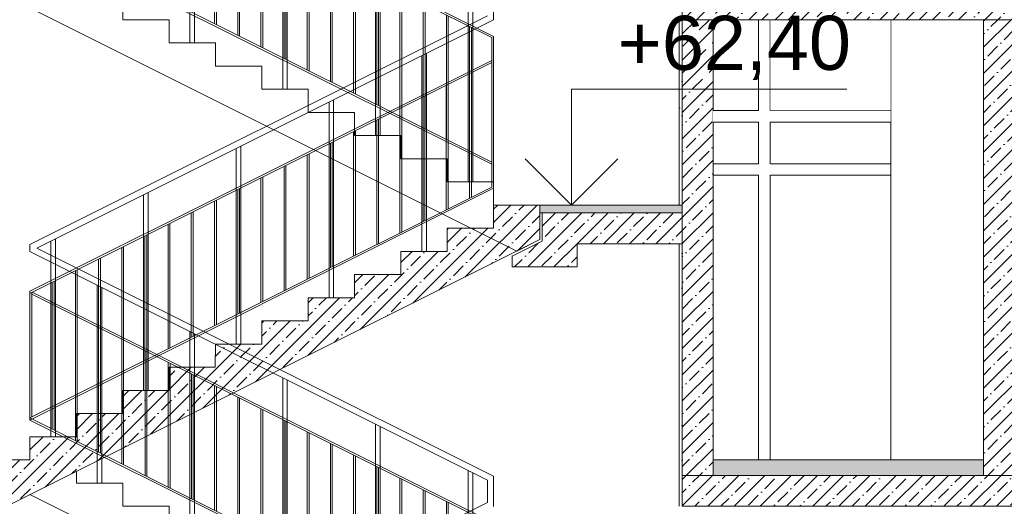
# Model space of a CAD drawing. Header units: millimetres. Extents: x -7244646 to -5701154, y 5723682 to 6071635.
# Tile 256 of 256: x -6390149 to -6383777, y 5800259 to 5803409. Entities that reach past the tile are written whole.
import ezdxf

# ---------------------------------------------------------------- set-up
doc = ezdxf.new("R2010")
doc.units = ezdxf.units.MM
doc.header["$MEASUREMENT"] = 0
doc.set_wipeout_variables(frame=1)
doc.linetypes.add('Wipeout_Contour', pattern=[1000, 0, -1000])
for name, color, linetype, lineweight in [('0_Ном._пера__1', 7, 'Continuous', 0), ('0_Ном._пера__120', 7, 'Continuous', 0), ('0_Ном._пера__18', 9, 'Continuous', 5), ('0_Ном._пера__21', 7, 'Continuous', 5), ('АР-вертикальная связь - Лестница.АР_Ном._пера__1', 7, 'Continuous', 0), ('АР-Чертеж-Размеры.АР_Ном._пера__1', 7, 'Continuous', 0)]:
    doc.layers.add(name, color=color, linetype=linetype, lineweight=lineweight)
doc.layers.add('АР-Чертеж-Размеры.АР', color=7, linetype='Continuous')
doc.styles.add('РЎР“Р•РќР•Р\xa0Р\x98Р\xa0_РЎРўР\x98Р›Р¬_2', font='arial.ttf')
doc.dimstyles.new('СГЕНЕРИР_СТИЛЬ__1', dxfattribs={"dimtxt": 500, "dimasz": 237.5, "dimexe": 0.18, "dimexo": 43263.067461, "dimgap": 0, "dimtad": 1, "dimlfac": 0.001, "dimzin": 0, "dimdsep": 46, "dimtxsty": 'РЎР“Р•РќР•Р\xa0Р\x98Р\xa0_РЎРўР\x98Р›Р¬_2', "dimblk": 'ARROWHEAD_6', "dimblk1": 'ARROWHEAD_6', "dimblk2": 'ARROWHEAD_6', "dimcen": 0.09, "dimclrd": 7, "dimclre": 7, "dimclrt": 7, "dimadec": 0, "dimazin": 0, "dimtfac": 1, "dimtdec": 4, "dimtmove": 2, "dimatfit": 3, "dimfxl": 1, "dimtolj": 1, "dimtzin": 0, "dimarcsym": 0})
pattern_1 = [(45, (-7387333.12, 5739809.18), (-84.852814, 84.852814), []), (45, (-7387375.54, 5739851.61), (-84.852814, 84.852814), [90, -30, 0, -30])]
pattern_2 = [(45, (-7387333.12, 5740159.18), (-111.369318, 111.369318), [0, -105, 0, -157.5]), (110, (-7386983.12, 5740159.18), (148.001588, 53.868173), [0, -77, 0, -133])]

# ---------------------------------------------------------------- blocks, each defined once
blk = doc.blocks.new('*D52', base_point=(-7387333.1, 5739809.2))
at = {"layer": 'АР-Чертеж-Размеры.АР_Ном._пера__1', "color": 7, "linetype": 'Continuous', "lineweight": 0, "transparency": 16777216}
for p, q in [((-6411439.3, 5858499.2), (-6411439.3, 5858686.7)), ((-6411314.3, 5858374.2), (-6411564.3, 5858624.2)), ((-6388218.7, 5858499.2), (-6411673.7, 5858499.2)), ((-6411439.3, 5738589.2), (-6411439.3, 5858499.2)), ((-6411564.3, 5738714.2), (-6411314.3, 5738464.2)), ((-6411204.9, 5738589.2), (-6411673.7, 5738589.2)), ((-6411439.3, 5738401.7), (-6411439.3, 5738589.2))]:
    blk.add_line(p, q, dxfattribs=at)
at = {"layer": 'АР-Чертеж-Размеры.АР_Ном._пера__1', "color": 7, "lineweight": 0, "transparency": 16777216, "insert": (-6411889.3, 5853972.3), "char_height": 500, "attachment_point": 7, "rotation": 90, "style": 'РЎР“Р•РќР•Р\xa0Р\x98Р\xa0_РЎРўР\x98Р›Р¬_2'}
blk.add_mtext('\\A1;{\\pql;\\fArial|b0|i0|c204|p0;\\W1.000000;119,91}', dxfattribs=at)
blk = doc.blocks.new('ARROWHEAD_6')
at = {"color": 0, "linetype": 'Continuous', "lineweight": 0}
for p, q in [((-0.5, -0.5), (0.5, 0.5)), ((0, 0), (-1, 0))]:
    blk.add_line(p, q, dxfattribs=at)
blk = doc.blocks.new('Линейный Размер_48_3', base_point=(-6386578.7, 5745359.2))
at = {"layer": 'АР-Чертеж-Размеры.АР_Ном._пера__1', "color": 7, "linetype": 'Continuous', "lineweight": 0}
for p, q in [((-6386578.7, 5802209.2), (-6386578.7, 5802959.2)), ((-6386578.7, 5802959.2), (-6384797.2, 5802959.2)), ((-6386578.7, 5802209.2), (-6386878.7, 5802509.2)), ((-6386278.7, 5802509.2), (-6386578.7, 5802209.2)), ((-6386578.7, 5802209.2), (-6386803.7, 5802209.2)), ((-6386578.7, 5802209.2), (-6386353.7, 5802209.2))]:
    blk.add_line(p, q, dxfattribs=at)
at = {"layer": 'АР-Чертеж-Размеры.АР_Ном._пера__1', "color": 7, "lineweight": 0, "insert": (-6386278.7, 5803019.2), "char_height": 350, "attachment_point": 7, "style": 'РЎР“Р•РќР•Р\xa0Р\x98Р\xa0_РЎРўР\x98Р›Р¬_2'}
blk.add_mtext('\\A1;{\\pql;\\fArial|b0|i0|c204|p0;\\W1.000000;+62,40}', dxfattribs=at)

msp = doc.modelspace()

# ---------------------------------------------------------------- hatches: boundary and pattern name
at = {"layer": '0_Ном._пера__1', "linetype": 'Continuous', "lineweight": 0}
h = msp.add_hatch(dxfattribs=at)
h.set_pattern_fill('ШТУКАТУРКА__ГИПС_01_0003', style=0, pattern_type=2)
h.set_pattern_definition(pattern_2)
h.paths.add_polyline_path([(-6385882.134, 5803409.179), (-6385882.134, 5802209.18), (-6385862.134, 5802209.18), (-6385862.134, 5803409.179)])
h = msp.add_hatch(dxfattribs=at)
h.set_pattern_fill('ЖЕЛЕЗОБЕТОН__PROJECT__0003', style=0, pattern_type=2)
h.set_pattern_definition(pattern_1)
h.paths.add_polyline_path([(-6383662.356, 5803409.179), (-6383912.356, 5803409.179), (-6383912.356, 5800459.18), (-6383662.356, 5800459.18)])
h = msp.add_hatch(dxfattribs=at)
h.set_pattern_fill('ШТУКАТУРКА__ГИПС_01_0003', style=0, pattern_type=2)
h.set_pattern_definition(pattern_2)
h.paths.add_polyline_path([(-6385882.134, 5801959.18), (-6385882.134, 5800474.179), (-6385862.134, 5800474.179), (-6385862.134, 5801959.18)])
h = msp.add_hatch(dxfattribs=at)
h.set_pattern_fill('ЖЕЛЕЗОБЕТОН__PROJECT__0003', style=0, pattern_type=2)
h.set_pattern_definition(pattern_1)
h.paths.add_polyline_path([(-6385862.134, 5800459.18), (-6385862.134, 5800259.18), (-6378784.171, 5800259.18), (-6378784.171, 5800459.18)])
at = {"layer": '0_Ном._пера__18', "linetype": 'Continuous', "lineweight": 5}
for points in [[(-6386782.137, 5802159.18), (-6385862.134, 5802159.18), (-6385862.134, 5802209.18), (-6386782.137, 5802209.18)], [(-6385662.134, 5800459.18), (-6383912.356, 5800459.18), (-6383912.356, 5800559.18), (-6385662.134, 5800559.18)]]:
    msp.add_hatch(color=9, dxfattribs=at).paths.add_polyline_path(points)
at = {"layer": 'АР-вертикальная связь - Лестница.АР_Ном._пера__1', "linetype": 'Continuous', "lineweight": 0}
h = msp.add_hatch(dxfattribs=at)
h.set_pattern_fill('ЖЕЛЕЗОБЕТОН__PROJECT__0003', style=0, pattern_type=2)
h.set_pattern_definition(pattern_1)
h.paths.add_polyline_path([(-6390382.137, 5800559.18), (-6390382.137, 5800352.343), (-6390215.366, 5800268.958), (-6390088.539, 5800332.372), (-6386782.137, 5801985.573), (-6386782.137, 5802209.18), (-6386807.137, 5802209.18), (-6387082.137, 5802209.18), (-6387082.137, 5802059.18), (-6387382.137, 5802059.18), (-6387382.137, 5801909.18), (-6387682.137, 5801909.18), (-6387682.137, 5801759.18), (-6387982.137, 5801759.18), (-6387982.137, 5801609.179), (-6388282.137, 5801609.179), (-6388282.137, 5801459.18), (-6388582.137, 5801459.18), (-6388582.137, 5801309.18), (-6388882.137, 5801309.18), (-6388882.858, 5801159.18), (-6389182.137, 5801159.18), (-6389182.137, 5801009.18), (-6389482.137, 5801009.18), (-6389482.137, 5800859.18), (-6389782.137, 5800859.18), (-6389782.137, 5800709.18), (-6390082.137, 5800709.18), (-6390082.137, 5800559.18)])
h = msp.add_hatch(dxfattribs=at)
h.set_pattern_fill('ЖЕЛЕЗОБЕТОН__PROJECT__0003', style=0, pattern_type=2)
h.set_pattern_definition(pattern_1)
h.paths.add_polyline_path([(-6386767.137, 5801976.302), (-6386962.137, 5801878.802), (-6386962.137, 5801809.18), (-6386542.137, 5801809.18), (-6386542.137, 5801959.18), (-6385862.134, 5801959.18), (-6385862.134, 5801999.179), (-6385862.134, 5802159.18), (-6386767.137, 5802159.18)])

# ---------------------------------------------------------------- linework, layer by layer
at = {"layer": '0_Ном._пера__1', "color": 7, "linetype": 'Continuous', "lineweight": 0}
for p, q in [((-6385882.134, 5803409.179), (-6385882.137, 5802209.18)), ((-6385862.134, 5803409.179), (-6385882.134, 5803409.179)), ((-6385662.134, 5803409.179), (-6385862.134, 5803409.179)), ((-6384512.353, 5800559.18), (-6384512.353, 5803409.179)), ((-6383912.356, 5803409.179), (-6383912.356, 5800574.179)), ((-6385291.529, 5802476.679), (-6384512.353, 5802476.679)), ((-6385291.529, 5802401.679), (-6384512.353, 5802401.679)), ((-6385882.137, 5801959.179), (-6385882.133, 5800259.18))]:
    msp.add_line(p, q, dxfattribs=at)
at = {"layer": '0_Ном._пера__1', "color": 7, "linetype": 'Continuous', "lineweight": 0, "flags": 128}
for points in [[(-6386782.137, 5802159.18), (-6385862.134, 5802159.18), (-6385862.134, 5802209.18), (-6386782.137, 5802209.18)], [(-6385662.134, 5800459.18), (-6383912.356, 5800459.18), (-6383912.356, 5800559.18), (-6385662.134, 5800559.18)]]:
    msp.add_lwpolyline(points, close=True, dxfattribs=at)
at = {"layer": '0_Ном._пера__120', "color": 7, "linetype": 'Continuous', "lineweight": 0}
for p, q in [((-6387082.137, 5803301.255), (-6390068.645, 5804794.509)), ((-6387093.986, 5803293.763), (-6390070.287, 5804781.914)), ((-6387093.986, 5802487.18), (-6390082.137, 5803981.255)), ((-6387093.986, 5802473.763), (-6390082.137, 5803967.838)), ((-6387082.137, 5803603.615), (-6387082.137, 5803408.819)), ((-6390082.137, 5801953.54), (-6387122.137, 5803433.54)), ((-6390037.34, 5801931.217), (-6387082.137, 5803408.819)), ((-6390082.137, 5801651.18), (-6387093.986, 5803145.255)), ((-6390082.137, 5801637.763), (-6387093.986, 5803131.838)), ((-6390082.137, 5800831.18), (-6387093.986, 5802325.255)), ((-6390082.137, 5800817.763), (-6387082.137, 5802317.763)), ((-6390082.137, 5801953.54), (-6390082.137, 5801908.894)), ((-6387082.137, 5800453.616), (-6390037.34, 5801931.217)), ((-6387122.137, 5800428.894), (-6390082.137, 5801908.894)), ((-6387093.986, 5800143.763), (-6390070.287, 5801631.914)), ((-6387082.137, 5800151.255), (-6390068.645, 5801644.509)), ((-6387093.986, 5799337.18), (-6390082.137, 5800831.255)), ((-6387093.986, 5799323.763), (-6390082.137, 5800817.838)), ((-6387122.137, 5800428.894), (-6387122.137, 5800283.54)), ((-6387082.137, 5800453.616), (-6387082.137, 5800258.819)), ((-6390082.137, 5798803.54), (-6387122.137, 5800283.54))]:
    msp.add_line(p, q, dxfattribs=at)
for points in [[(-6389046.986, 5804541.319), (-6389046.986, 5803259.18)], [(-6389016.986, 5804526.319), (-6389016.986, 5803259.18)], [(-6388446.988, 5804241.32), (-6388446.988, 5802959.18)], [(-6388416.988, 5804226.32), (-6388416.988, 5802959.18)], [(-6388887.836, 5803384.104), (-6388887.836, 5804190.688)], [(-6388875.986, 5803378.18), (-6388875.986, 5804184.763)], [(-6388737.836, 5803309.104), (-6388737.836, 5804115.688)], [(-6388725.986, 5803303.18), (-6388725.986, 5804109.763)], [(-6388587.836, 5803234.104), (-6388587.836, 5804040.688)], [(-6388575.986, 5803228.18), (-6388575.986, 5804034.763)], [(-6388437.986, 5803159.18), (-6388437.986, 5803965.76)], [(-6388426.137, 5803153.255), (-6388426.137, 5803959.838)], [(-6387846.984, 5803941.318), (-6387846.984, 5802659.18)], [(-6387816.984, 5803926.318), (-6387816.984, 5802659.18)], [(-6388287.836, 5803084.104), (-6388287.836, 5803890.688)], [(-6388275.986, 5803078.18), (-6388275.986, 5803884.763)], [(-6388137.836, 5803009.104), (-6388137.836, 5803815.688)], [(-6388125.986, 5803003.18), (-6388125.986, 5803809.763)], [(-6387987.836, 5802934.104), (-6387987.836, 5803740.688)], [(-6387975.986, 5802928.18), (-6387975.986, 5803734.763)], [(-6387837.986, 5802859.18), (-6387837.986, 5803665.76)], [(-6387826.137, 5802853.255), (-6387826.137, 5803659.838)], [(-6390082.137, 5803485.573), (-6386932.137, 5801910.573), (-6386782.137, 5801985.573), (-6386782.137, 5802209.18), (-6387082.137, 5802209.18), (-6387082.137, 5802359.18), (-6387382.137, 5802359.18), (-6387382.137, 5802509.18), (-6387682.137, 5802509.18), (-6387682.137, 5802659.18), (-6387982.137, 5802659.18), (-6387982.137, 5802809.18), (-6388282.137, 5802809.18), (-6388282.137, 5802959.18), (-6388582.137, 5802959.18), (-6388582.137, 5803109.18), (-6388882.137, 5803109.18), (-6388882.137, 5803259.18), (-6389182.137, 5803259.18), (-6389182.137, 5803409.18), (-6389482.137, 5803409.18), (-6389482.137, 5803559.18), (-6389782.137, 5803559.18), (-6389782.137, 5803635.573)], [(-6387687.836, 5802784.104), (-6387687.836, 5803590.688)], [(-6387675.986, 5802778.18), (-6387675.986, 5803584.763)], [(-6387246.986, 5803641.319), (-6387246.986, 5802359.18)], [(-6387216.986, 5803626.319), (-6387216.986, 5802359.18)], [(-6387537.836, 5802709.104), (-6387537.836, 5803515.688)], [(-6387525.986, 5802703.18), (-6387525.986, 5803509.763)], [(-6387387.836, 5802634.104), (-6387387.836, 5803440.688)], [(-6387375.986, 5802628.18), (-6387375.986, 5803434.763)], [(-6387237.986, 5802559.18), (-6387237.986, 5803365.76)], [(-6387226.137, 5802553.255), (-6387226.137, 5803359.838)], [(-6387093.986, 5802473.688), (-6387093.986, 5803293.763)], [(-6387082.137, 5802467.763), (-6387082.137, 5803301.255)], [(-6387547.137, 5803176.319), (-6387547.137, 5801909.18)], [(-6387517.137, 5803191.319), (-6387517.137, 5801909.18)], [(-6387082.137, 5802317.763), (-6387082.137, 5803140.763)], [(-6387093.986, 5802325.255), (-6387093.986, 5803134.838)], [(-6387237.986, 5802253.255), (-6387237.986, 5803059.838)], [(-6387226.137, 5802259.177), (-6387226.137, 5803065.763)], [(-6387387.986, 5802178.255), (-6387387.986, 5802984.838)], [(-6387376.137, 5802184.18), (-6387376.137, 5802990.763)], [(-6388117.137, 5802891.319), (-6388117.137, 5801609.18)], [(-6387537.986, 5802103.255), (-6387537.986, 5802909.838)], [(-6387526.137, 5802109.18), (-6387526.137, 5802915.76)], [(-6388147.137, 5802876.319), (-6388147.137, 5801609.18)], [(-6387688.137, 5802028.18), (-6387688.137, 5802834.763)], [(-6387676.287, 5802034.104), (-6387676.287, 5802840.688)], [(-6387838.137, 5801953.18), (-6387838.137, 5802759.763)], [(-6387826.287, 5801959.104), (-6387826.287, 5802765.688)], [(-6387976.287, 5801884.104), (-6387976.287, 5802690.688)], [(-6387988.137, 5801878.18), (-6387988.137, 5802684.763)], [(-6388747.135, 5802576.32), (-6388747.135, 5801309.18)], [(-6388717.135, 5802591.32), (-6388717.135, 5801309.18)], [(-6388137.986, 5801803.255), (-6388137.986, 5802609.838)], [(-6388126.137, 5801809.18), (-6388126.137, 5802615.76)], [(-6388288.137, 5801728.18), (-6388288.137, 5802534.763)], [(-6388276.287, 5801734.104), (-6388276.287, 5802540.688)], [(-6388438.137, 5801653.18), (-6388438.137, 5802459.763)], [(-6388426.287, 5801659.104), (-6388426.287, 5802465.688)], [(-6388588.137, 5801578.18), (-6388588.137, 5802384.763)], [(-6388576.287, 5801584.104), (-6388576.287, 5802390.688)], [(-6388737.986, 5801503.255), (-6388737.986, 5802309.838)], [(-6388726.137, 5801509.18), (-6388726.137, 5802315.76)], [(-6389347.139, 5802276.318), (-6389347.139, 5801009.18)], [(-6389317.139, 5802291.318), (-6389317.139, 5801009.18)], [(-6390382.137, 5800559.18), (-6390082.137, 5800559.18), (-6390082.137, 5800709.18), (-6389782.137, 5800709.18), (-6389782.137, 5800859.18), (-6389482.137, 5800859.18), (-6389482.137, 5801009.18), (-6389182.137, 5801009.18), (-6389182.137, 5801159.18), (-6388882.858, 5801159.18), (-6388882.137, 5801309.18), (-6388582.137, 5801309.18), (-6388582.137, 5801459.18), (-6388282.137, 5801459.18), (-6388282.137, 5801609.18), (-6387982.137, 5801609.18), (-6387982.137, 5801759.18), (-6387682.137, 5801759.18), (-6387682.137, 5801909.18), (-6387382.137, 5801909.18), (-6387382.137, 5802059.18), (-6387082.137, 5802059.18), (-6387082.137, 5802209.18), (-6386782.137, 5802209.18), (-6386782.137, 5801985.573), (-6390215.366, 5800268.958)], [(-6388888.137, 5801428.18), (-6388888.137, 5802234.763)], [(-6388876.287, 5801434.104), (-6388876.287, 5802240.688)], [(-6389038.137, 5801353.18), (-6389038.137, 5802159.763)], [(-6389026.287, 5801359.104), (-6389026.287, 5802165.688)], [(-6389188.137, 5801278.18), (-6389188.137, 5802084.763)], [(-6389176.287, 5801284.104), (-6389176.287, 5802090.688)], [(-6389917.137, 5801991.319), (-6389917.137, 5800709.18)], [(-6389337.986, 5801203.255), (-6389337.986, 5802009.838)], [(-6389326.137, 5801209.18), (-6389326.137, 5802015.76)], [(-6389947.137, 5801976.319), (-6389947.137, 5800709.18)], [(-6389488.137, 5801128.18), (-6389488.137, 5801934.763)], [(-6389476.287, 5801134.104), (-6389476.287, 5801940.688)], [(-6389626.287, 5801059.104), (-6389626.287, 5801865.688)], [(-6389638.137, 5801053.18), (-6389638.137, 5801859.763)], [(-6389788.137, 5800978.18), (-6389788.137, 5801784.763)], [(-6389776.287, 5800984.104), (-6389776.287, 5801790.688)], [(-6389937.986, 5800903.255), (-6389937.986, 5801709.838)], [(-6389926.137, 5800909.18), (-6389926.137, 5801715.76)], [(-6389646.986, 5801691.319), (-6389646.986, 5800409.18)], [(-6389616.986, 5801676.319), (-6389616.986, 5800409.18)], [(-6390082.137, 5800817.763), (-6390082.137, 5801651.18)], [(-6390070.287, 5800837.104), (-6390070.287, 5801643.688)], [(-6389937.986, 5800759.177), (-6389937.986, 5801565.763)], [(-6389926.137, 5800753.255), (-6389926.137, 5801559.838)], [(-6389787.986, 5800684.18), (-6389787.986, 5801490.763)], [(-6389776.137, 5800678.255), (-6389776.137, 5801484.838)], [(-6389637.986, 5800609.18), (-6389637.986, 5801415.76)], [(-6389626.137, 5800603.255), (-6389626.137, 5801409.838)], [(-6389046.986, 5801391.319), (-6389046.986, 5800109.18)], [(-6389016.986, 5801376.319), (-6389016.986, 5800109.18)], [(-6389487.836, 5800534.104), (-6389487.836, 5801340.688)], [(-6389475.986, 5800528.18), (-6389475.986, 5801334.763)], [(-6389337.836, 5800459.104), (-6389337.836, 5801265.688)], [(-6389325.986, 5800453.18), (-6389325.986, 5801259.763)], [(-6389187.836, 5800384.104), (-6389187.836, 5801190.688)], [(-6389175.986, 5800378.18), (-6389175.986, 5801184.763)], [(-6389037.986, 5800309.18), (-6389037.986, 5801115.76)], [(-6389026.137, 5800303.255), (-6389026.137, 5801109.838)], [(-6388887.836, 5800234.104), (-6388887.836, 5801040.688)], [(-6388875.986, 5800228.18), (-6388875.986, 5801034.763)], [(-6388446.988, 5801091.32), (-6388446.988, 5799809.18)], [(-6388416.988, 5801076.32), (-6388416.988, 5799809.18)], [(-6388737.836, 5800159.104), (-6388737.836, 5800965.688)], [(-6388725.986, 5800153.18), (-6388725.986, 5800959.763)], [(-6388587.836, 5800084.104), (-6388587.836, 5800890.688)], [(-6388575.986, 5800078.18), (-6388575.986, 5800884.763)], [(-6388437.986, 5800009.18), (-6388437.986, 5800815.76)], [(-6388426.137, 5800003.255), (-6388426.137, 5800809.838)], [(-6387846.984, 5800791.318), (-6387846.984, 5799509.18)], [(-6388287.836, 5799934.104), (-6388287.836, 5800740.688)], [(-6388275.986, 5799928.18), (-6388275.986, 5800734.763)], [(-6387816.984, 5800776.318), (-6387816.984, 5799509.18)], [(-6388137.836, 5799859.104), (-6388137.836, 5800665.688)], [(-6388125.986, 5799853.18), (-6388125.986, 5800659.763)], [(-6387987.836, 5799784.104), (-6387987.836, 5800590.688)], [(-6387975.986, 5799778.18), (-6387975.986, 5800584.763)], [(-6390082.137, 5800335.573), (-6386932.137, 5798760.573), (-6386782.137, 5798835.573), (-6386782.137, 5799059.18), (-6387082.137, 5799059.18), (-6387082.137, 5799209.18), (-6387382.137, 5799209.18), (-6387382.137, 5799359.18), (-6387682.137, 5799359.18), (-6387682.137, 5799509.18), (-6387982.137, 5799509.18), (-6387982.137, 5799659.18), (-6388282.137, 5799659.18), (-6388282.137, 5799809.18), (-6388582.137, 5799809.18), (-6388582.137, 5799959.18), (-6388882.137, 5799959.18), (-6388882.137, 5800109.18), (-6389182.137, 5800109.18), (-6389182.137, 5800259.18), (-6389482.137, 5800259.18), (-6389482.137, 5800409.18), (-6389782.137, 5800409.18), (-6389782.137, 5800485.573)], [(-6387837.986, 5799709.18), (-6387837.986, 5800515.76)], [(-6387826.137, 5799703.255), (-6387826.137, 5800509.838)], [(-6387246.986, 5800491.319), (-6387246.986, 5799209.18)], [(-6387216.986, 5800476.319), (-6387216.986, 5799209.18)], [(-6387687.836, 5799634.104), (-6387687.836, 5800440.688)], [(-6387675.986, 5799628.18), (-6387675.986, 5800434.763)], [(-6387537.836, 5799559.104), (-6387537.836, 5800365.688)], [(-6387525.986, 5799553.18), (-6387525.986, 5800359.763)], [(-6387387.836, 5799484.104), (-6387387.836, 5800290.688)], [(-6387375.986, 5799478.18), (-6387375.986, 5800284.763)]]:
    msp.add_lwpolyline(points, dxfattribs=at)
msp.add_lwpolyline([(-6386962.137, 5801878.802), (-6386767.137, 5801976.302), (-6386767.137, 5802159.18), (-6385862.134, 5802159.18), (-6385862.134, 5801959.18), (-6386542.137, 5801959.18), (-6386542.137, 5801809.18), (-6386962.137, 5801809.18)], close=True, dxfattribs=at)
at = {"layer": '0_Ном._пера__21', "color": 7, "linetype": 'Continuous', "lineweight": 5, "flags": 128}
for points in [[(-6383662.356, 5803409.179), (-6383912.356, 5803409.179), (-6383912.356, 5800459.18), (-6383662.356, 5800459.18)], [(-6385862.134, 5800459.18), (-6385862.134, 5800259.18), (-6378784.171, 5800259.18), (-6378784.171, 5800459.18)]]:
    msp.add_lwpolyline(points, close=True, dxfattribs=at)

# ---------------------------------------------------------------- wipeouts: each hides what was drawn before it
at = {"color": 254, "linetype": 'Wipeout_Contour', "lineweight": 0, "ltscale": 34512208.46972456}
msp.add_wipeout([(-6385676.737, 5802476.679), (-6385676.737, 5802401.679), (-6385381.622, 5802401.679), (-6385381.622, 5802476.679)], dxfattribs=at)

# ---------------------------------------------------------------- next in the draw order: hatches: boundary and pattern name
at = {"layer": '0_Ном._пера__1', "linetype": 'Continuous', "lineweight": 0}
h = msp.add_hatch(dxfattribs=at)
h.set_pattern_fill('ЖЕЛЕЗОБЕТОН__PROJECT__0003', style=0, pattern_type=2)
h.set_pattern_definition(pattern_1)
h.paths.add_polyline_path([(-6385862.134, 5800459.18), (-6385662.134, 5800459.18), (-6385662.134, 5803409.179), (-6385862.134, 5803409.179)])

# ---------------------------------------------------------------- next in the draw order: linework, layer by layer
at = {"layer": '0_Ном._пера__1', "color": 7, "linetype": 'Continuous', "lineweight": 0}
for p, q in [((-6385662.134, 5803409.179), (-6385662.134, 5800574.179)), ((-6385662.134, 5802476.679), (-6385367.02, 5802476.679)), ((-6385662.134, 5802401.679), (-6385367.02, 5802401.679)), ((-6385367.02, 5800559.18), (-6385367.02, 5802401.679))]:
    msp.add_line(p, q, dxfattribs=at)
at = {"layer": '0_Ном._пера__21', "color": 7, "linetype": 'Continuous', "lineweight": 5, "flags": 128}
msp.add_lwpolyline([(-6385862.134, 5800459.18), (-6385662.134, 5800459.18), (-6385662.134, 5803409.179), (-6385862.134, 5803409.179)], close=True, dxfattribs=at)

# ---------------------------------------------------------------- next in the draw order: dimensions: what is measured, and where the dimension line sits
at = {"layer": 'АР-Чертеж-Размеры.АР', "color": 7, "linetype": 'Continuous', "lineweight": 0}
dim = msp.add_linear_dim(base=(-6411439.299, 5858499.18), p1=(-6410669.971, 5738589.18), p2=(-6383892.346, 5858499.18), angle=90, dimstyle='СГЕНЕРИР_СТИЛЬ__1', dxfattribs=at)
dim.commit()
dim.dimension.update_dxf_attribs({"geometry": '*D52', "text_midpoint": (-6412139.299, 5855000.125), "dimtype": 160, "text_rotation": 90})

# ---------------------------------------------------------------- next in the draw order: wipeouts: each hides what was drawn before it
at = {"color": 254, "linetype": 'Wipeout_Contour', "lineweight": 0, "ltscale": 34513093.31867161}
msp.add_wipeout([(-6385662.134, 5802821.679), (-6385662.134, 5802746.679), (-6385367.019, 5802746.679), (-6385367.019, 5802821.679)], dxfattribs=at)
at = {"color": 254, "linetype": 'Wipeout_Contour', "lineweight": 0, "ltscale": 34509413.20447072}
msp.add_wipeout([(-6385291.529, 5802746.679), (-6385293.516, 5802746.679), (-6385293.516, 5800574.179), (-6385291.529, 5800574.179)], dxfattribs=at)

# ---------------------------------------------------------------- next in the draw order: linework, layer by layer
at = {"layer": '0_Ном._пера__1', "color": 7, "linetype": 'Continuous', "lineweight": 0}
for p, q in [((-6385367.02, 5802821.679), (-6385367.02, 5803409.179)), ((-6385662.134, 5802821.679), (-6385367.019, 5802821.679)), ((-6385662.134, 5802746.679), (-6385367.019, 5802746.679)), ((-6385367.02, 5802476.679), (-6385367.02, 5802746.679)), ((-6385291.529, 5802401.679), (-6385291.529, 5800559.18))]:
    msp.add_line(p, q, dxfattribs=at)

# ---------------------------------------------------------------- next in the draw order: wipeouts: each hides what was drawn before it
at = {"color": 254, "linetype": 'Wipeout_Contour', "lineweight": 0, "ltscale": 34511282.74318759}
msp.add_wipeout([(-6385293.516, 5802746.679), (-6384512.353, 5802746.679), (-6384512.353, 5802821.679), (-6385293.516, 5802821.679)], dxfattribs=at)

# ---------------------------------------------------------------- next in the draw order: linework, layer by layer
at = {"layer": '0_Ном._пера__1', "color": 7, "linetype": 'Continuous', "lineweight": 0}
for p, q in [((-6385291.529, 5802821.679), (-6384512.353, 5802821.679)), ((-6385291.529, 5802746.679), (-6384512.353, 5802746.679)), ((-6385291.529, 5802746.679), (-6385291.529, 5802476.679))]:
    msp.add_line(p, q, dxfattribs=at)

# ---------------------------------------------------------------- next in the draw order: wipeouts: each hides what was drawn before it
at = {"color": 254, "linetype": 'Wipeout_Contour', "lineweight": 0, "ltscale": 34512170.97736725}
msp.add_wipeout([(-6385291.529, 5803409.179), (-6385291.529, 5802821.679), (-6384512.353, 5802821.679), (-6384512.353, 5803409.18)], dxfattribs=at)

# ---------------------------------------------------------------- next in the draw order: hatches: boundary and pattern name
at = {"layer": '0_Ном._пера__1', "linetype": 'Continuous', "lineweight": 0}
h = msp.add_hatch(dxfattribs=at)
h.set_pattern_fill('ЖЕЛЕЗОБЕТОН__PROJECT__0003', style=0, pattern_type=2)
h.set_pattern_definition(pattern_1)
h.paths.add_polyline_path([(-6385862.134, 5803609.179), (-6385862.134, 5803409.179), (-6378784.171, 5803409.179), (-6378784.171, 5803609.179)])

# ---------------------------------------------------------------- next in the draw order: linework, layer by layer
at = {"layer": '0_Ном._пера__1', "color": 7, "linetype": 'Continuous', "lineweight": 0}
msp.add_line((-6385291.529, 5803409.179), (-6385291.529, 5802821.679), dxfattribs=at)
at = {"layer": '0_Ном._пера__21', "color": 7, "linetype": 'Continuous', "lineweight": 5, "flags": 128}
msp.add_lwpolyline([(-6385862.134, 5803609.179), (-6385862.134, 5803409.179), (-6378784.171, 5803409.179), (-6378784.171, 5803609.179)], close=True, dxfattribs=at)

# ---------------------------------------------------------------- next in the draw order: wipeouts: each hides what was drawn before it
at = {"color": 254, "linetype": 'Wipeout_Contour', "lineweight": 0, "ltscale": 34513327.12615326}
msp.add_wipeout([(-6385293.516, 5802821.679), (-6385291.529, 5802821.679), (-6385291.529, 5803409.179), (-6385293.516, 5803409.18)], dxfattribs=at)

# ---------------------------------------------------------------- next in the draw order: block references
at = {"layer": 'АР-Чертеж-Размеры.АР', "color": 7, "linetype": 'Continuous', "lineweight": 0}
msp.add_blockref('Линейный Размер_48_3', (-6386578.685, 5745359.18), dxfattribs=at)

doc.saveas('drawing.dxf')
